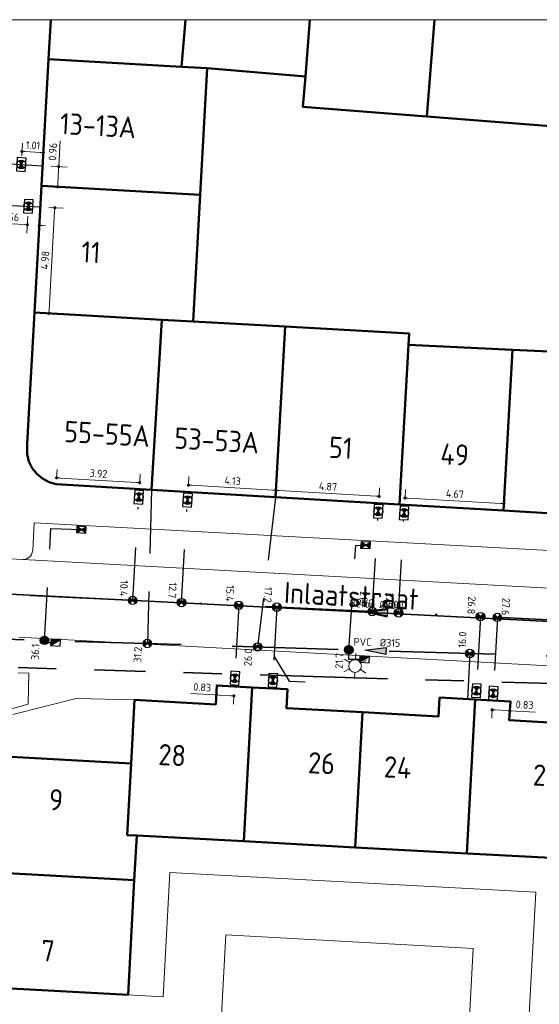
# Model space of a CAD drawing. Header units: metres. Extents: x 94680 to 94820, y 464097 to 464231.
# Tile 13 of 22: x 94749 to 94774, y 464184 to 464231. Entities that reach past the tile are written whole.
import ezdxf
from ezdxf.enums import TextEntityAlignment as Align

# ---------------------------------------------------------------- set-up
doc = ezdxf.new("R2010")
doc.units = ezdxf.units.M
for name, pattern in [('RI-DRAINAGE', [19.2, 6, -1.8, 1.8, -1.8, 2.4, -1.8, 1.8, -1.8]), ('RI-HWA', [7.4, 5, -2.4]), ('RI-HWA_HUISAANSLUITING', [4.8, 3, -1.8]), ('RI-HWA_KOLKAANSLUITING', [4.3, 2.5, -1.8]), ('RI-VWA', [11, 5, -3, 0, -3]), ('RI-VWA_HUISAANSLUITING', [6.1, 2.5, -1.8, 0, -1.8])]:
    doc.linetypes.add(name, pattern=pattern)
doc.layers.get('0').update_dxf_attribs({"linetype": 'CONTINUOUS'})
doc.layers.get('DefPoints').update_dxf_attribs({"linetype": 'CONTINUOUS'})
for name, color, linetype, lineweight in [('B_BEBOUWINGSGRENS_0', 132, 'CONTINUOUS', 50), ('B_TUSSENMUUR_0', 132, 'CONTINUOUS', 50), ('Q_LICHTMAST_0', 251, 'CONTINUOUS', 13), ('R-WE-RI-DRAINAGE_DRAIN-G', 90, 'RI-DRAINAGE', 35), ('R-WE-RI-HWA_HUISAANSLUITING-G', 150, 'RI-HWA_HUISAANSLUITING', 25), ('R-WE-RI-HWA_HULPSTUK-S', 150, 'CONTINUOUS', 25), ('R-WE-RI-HWA_HULPSTUK_INLAAT-T18', 10, 'CONTINUOUS', 18), ('R-WE-RI-HWA_KOLK-S', 150, 'CONTINUOUS', 25), ('R-WE-RI-HWA_KOLKAANSLUITING-G', 150, 'RI-HWA_KOLKAANSLUITING', 25), ('R-WE-RI-HWA_STROOMRICHTING-S', 150, 'CONTINUOUS', 25), ('R-WE-RI-HWA_TRANSPORTLEIDING-G', 150, 'RI-HWA', 35), ('R-WE-RI-VWA_HUISAANSLUITING-G', 20, 'RI-VWA_HUISAANSLUITING', 25), ('R-WE-RI-VWA_HULPSTUK-S', 20, 'CONTINUOUS', 25), ('R-WE-RI-VWA_HULPSTUK_INLAAT-T18', 10, 'CONTINUOUS', 18), ('R-WE-RI-VWA_HULPSTUK_ONTSTOPPINGSSTUK-M', 7, 'CONTINUOUS', 18), ('R-WE-RI-VWA_STROOMRICHTING-S', 20, 'CONTINUOUS', 25), ('R-WE-RI-VWA_TRANSPORTLEIDING-G', 20, 'RI-VWA', 35), ('V-WE-RI-GWA_STROOMRICHTING-S', 30, 'CONTINUOUS', 25), ('V-WE-RI-GWA_TRANSPORTLEIDING-G', 30, 'RI-GWA-V', 35), ('V_WEGGRENS_0', 251, 'CONTINUOUS', 13), ('Z_GBKN_HUISNUMMER_0', 251, 'CONTINUOUS', 13), ('Z_STRAATNAAM_0', 251, 'CONTINUOUS', 13)]:
    doc.layers.add(name, color=color, linetype=linetype, lineweight=lineweight)
doc.layers.add('X-XX-AL-TEKENBLAD_HULPLIJN-G', color=7, linetype='CONTINUOUS', lineweight=18, plot=False)
doc.styles.add('NLCS-ISO', font='NLCS-ISO.ttf')
doc.styles.add('NLCS-ISO-M200-T18', font='NLCS-ISO.ttf', dxfattribs={"height": 0.36})
doc.styles.get("Standard").update_dxf_attribs({"font": 'isocp.shx'})
doc.linetypes.add('RI-GWA-V', pattern='A,3,[24,NLCS.SHX,S=1,R=0,X=0,Y=0],3,-3', length=9)
doc.dimstyles.new('NLCS-M200-T18-BOL_L2_H1', dxfattribs={"dimscale": 0.2, "dimtxt": 2.5, "dimasz": 0.72, "dimexe": 2, "dimexo": 2, "dimgap": 0.7, "dimtad": 1, "dimzin": 0, "dimdsep": 46, "dimtxsty": 'NLCS-ISO-M200-T18', "dimblk": 'DOT', "dimcen": 0, "dimdle": 2, "dimclrd": 256, "dimclre": 256, "dimclrt": 10, "dimadec": 1, "dimazin": 0, "dimtfac": 1, "dimtdec": 3, "dimtofl": 0, "dimtmove": 0, "dimatfit": 3, "dimldrblk": 'DOT', "dimfxl": 2, "dimfxlon": 1, "dimtfillclr": 256, "dimtolj": 1, "dimtzin": 0, "dimlwd": -1, "dimlwe": -1, "dimarcsym": 0})

# ---------------------------------------------------------------- blocks, each defined once
blk = doc.blocks.new('SRI-HULP_ONTSTOP-SO')
at = {"ltscale": 0.1}
for points in [[(-0.87, 0.58, 0.148069), (-1.05, 0, 0.148069), (-0.87, -0.58), (0, 0)], [(0, 0), (0.87, -0.58, 0.148069), (1.05, 0, 0.148069), (0.87, 0.58)]]:
    blk.add_hatch(color=256, dxfattribs=at).paths.add_polyline_path(points)
for p, q in [((0.87, 0.58), (-0.87, -0.58)), ((-0.87, 0.58), (0.87, -0.58))]:
    blk.add_line(p, q, dxfattribs=at)
at = {"flags": 128}
blk.add_lwpolyline([(-1.58, -1.05), (1.57, -1.05), (1.57, 1.05), (-1.58, 1.05)], close=True, dxfattribs=at)
at = {"ltscale": 0.1}
blk.add_circle((0, 0), 1.05, dxfattribs=at)
blk = doc.blocks.new('N-SRI-KOLK_STRAAT_450X300-SO')
h = blk.add_hatch(color=256)
h.dxf.hatch_style = 1
h.paths.add_polyline_path([(0, 0.75), (-1.125, 1.5), (-1.125, 0)])
h.paths.add_polyline_path([(1.125, 0), (1.125, 1.5), (0, 0.75)])
for p, q in [((-1.125, 0), (1.125, 1.5)), ((1.125, 0), (-1.125, 1.5))]:
    blk.add_line(p, q)
at = {"flags": 128}
blk.add_lwpolyline([(-1.125, 0), (1.125, 0), (1.125, 1.5), (-1.125, 1.5)], close=True, dxfattribs=at)
blk = doc.blocks.new('N-SRI-KOLK_TROTTOIR-SO')
blk.add_hatch(color=256).paths.add_polyline_path([(1.125, 1.5), (-1.125, 1.5), (-1.125, 0)])
blk.add_line((-1.125, 0), (1.125, 1.5))
at = {"flags": 128}
blk.add_lwpolyline([(-1.125, 0), (1.125, 0), (1.125, 1.5), (-1.125, 1.5)], close=True, dxfattribs=at)
blk = doc.blocks.new('_Dot')
at = {"color": 0, "linetype": 'ByBlock', "lineweight": -2}
blk.add_line((-0.5, 0), (-1, 0), dxfattribs=at)
at = {"color": 0, "linetype": 'ByBlock', "const_width": 0.5}
blk.add_lwpolyline([(-0.25, 0, 1), (0.25, 0, 1)], format="xyb", close=True, dxfattribs=at)
blk = doc.blocks.new('*D78')
at = {"layer": 'DefPoints', "color": 0, "transparency": 16777216}
for p in [(94771.698, 464198.505), (94772.505, 464198.015), (94772.53, 464198.458)]:
    blk.add_point(p, dxfattribs=at)
at = {"layer": 'R-WE-RI-VWA_HULPSTUK_ONTSTOPPINGSSTUK-M', "transparency": 16777216}
for p, q in [((94771.675, 464198.106), (94771.65, 464197.662)), ((94771.816, 464198.054), (94772.361, 464198.023)), ((94772.507, 464198.059), (94772.483, 464197.616)), ((94772.505, 464198.015), (94773.719, 464197.947))]:
    blk.add_line(p, q, dxfattribs=at)
at = {"layer": 'R-WE-RI-VWA_HULPSTUK_ONTSTOPPINGSSTUK-M', "transparency": 16777216, "xscale": 0.144, "yscale": 0.144, "zscale": 0.144}
for p, rotation in [((94771.673, 464198.062), 176.7845160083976), ((94772.505, 464198.015), 356.7845160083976)]:
    blk.add_blockref('_Dot', p, dxfattribs=dict(at, rotation=rotation))
at = {"layer": 'R-WE-RI-VWA_HULPSTUK_ONTSTOPPINGSSTUK-M', "color": 10, "transparency": 16777216, "insert": (94773.202, 464198.296), "char_height": 0.36, "attachment_point": 5, "rotation": 356.7845, "style": 'NLCS-ISO-M200-T18'}
blk.add_mtext('\\A1;0.83', dxfattribs=at)
blk = doc.blocks.new('*D81')
at = {"layer": 'DefPoints', "color": 0, "transparency": 16777216}
for p in [(94758.7, 464199.21), (94759.533, 464199.165), (94758.676, 464198.765)]:
    blk.add_point(p, dxfattribs=at)
at = {"layer": 'R-WE-RI-VWA_HULPSTUK_ONTSTOPPINGSSTUK-M', "transparency": 16777216}
for p, q in [((94758.676, 464198.765), (94757.462, 464198.831)), ((94758.678, 464198.811), (94758.654, 464198.366)), ((94759.365, 464198.728), (94758.82, 464198.757)), ((94759.511, 464198.766), (94759.487, 464198.321))]:
    blk.add_line(p, q, dxfattribs=at)
at = {"layer": 'R-WE-RI-VWA_HULPSTUK_ONTSTOPPINGSSTUK-M', "transparency": 16777216, "xscale": 0.144, "yscale": 0.144, "zscale": 0.144}
for p, rotation in [((94758.676, 464198.765), 176.9059419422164), ((94759.508, 464198.72), 356.9059419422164)]:
    blk.add_blockref('_Dot', p, dxfattribs=dict(at, rotation=rotation))
at = {"layer": 'R-WE-RI-VWA_HULPSTUK_ONTSTOPPINGSSTUK-M', "color": 10, "transparency": 16777216, "insert": (94758.014, 464199.121), "char_height": 0.36, "attachment_point": 5, "rotation": 356.9059, "style": 'NLCS-ISO-M200-T18'}
blk.add_mtext('\\A1;0.83', dxfattribs=at)
blk = doc.blocks.new('*D86')
at = {"layer": 'DefPoints', "color": 0, "transparency": 16777216}
for p in [(94772.23, 464207.78), (94767.55, 464207.722, -0.47), (94772.212, 464207.463)]:
    blk.add_point(p, dxfattribs=at)
at = {"layer": 'R-WE-RI-VWA_HULPSTUK_ONTSTOPPINGSSTUK-M', "transparency": 16777216}
for p, q in [((94767.568, 464208.056), (94767.589, 464208.439)), ((94767.711, 464208.031), (94772.086, 464207.788)), ((94772.23, 464207.78), (94772.252, 464208.18))]:
    blk.add_line(p, q, dxfattribs=at)
at = {"layer": 'R-WE-RI-VWA_HULPSTUK_ONTSTOPPINGSSTUK-M', "transparency": 16777216, "xscale": 0.144, "yscale": 0.144, "zscale": 0.144}
for p, rotation in [((94767.567, 464208.039), 176.8184939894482), ((94772.23, 464207.78), 356.8184939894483)]:
    blk.add_blockref('_Dot', p, dxfattribs=dict(at, rotation=rotation))
at = {"layer": 'R-WE-RI-VWA_HULPSTUK_ONTSTOPPINGSSTUK-M', "color": 10, "transparency": 16777216, "insert": (94769.916, 464208.229), "char_height": 0.36, "attachment_point": 5, "rotation": 356.8185, "style": 'NLCS-ISO-M200-T18'}
blk.add_mtext('\\A1;4.67', dxfattribs=at)
blk = doc.blocks.new('*D87')
at = {"layer": 'DefPoints', "color": 0, "transparency": 16777216}
for p in [(94761.492, 464208.404), (94761.473, 464208.083), (94766.33, 464207.794, -0.47)]:
    blk.add_point(p, dxfattribs=at)
at = {"layer": 'R-WE-RI-VWA_HULPSTUK_ONTSTOPPINGSSTUK-M', "transparency": 16777216}
for p, q in [((94761.492, 464208.404), (94761.516, 464208.803)), ((94766.205, 464208.124), (94761.636, 464208.396)), ((94766.35, 464208.129), (94766.372, 464208.515))]:
    blk.add_line(p, q, dxfattribs=at)
at = {"layer": 'R-WE-RI-VWA_HULPSTUK_ONTSTOPPINGSSTUK-M', "transparency": 16777216, "xscale": 0.144, "yscale": 0.144, "zscale": 0.144}
for p, rotation in [((94761.492, 464208.404), 176.5996082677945), ((94766.349, 464208.115), 356.5996082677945)]:
    blk.add_blockref('_Dot', p, dxfattribs=dict(at, rotation=rotation))
at = {"layer": 'R-WE-RI-VWA_HULPSTUK_ONTSTOPPINGSSTUK-M', "color": 10, "transparency": 16777216, "insert": (94763.939, 464208.579), "char_height": 0.36, "attachment_point": 5, "rotation": 356.5996, "style": 'NLCS-ISO-M200-T18'}
blk.add_mtext('\\A1;4.87', dxfattribs=at)
blk = doc.blocks.new('*D88')
at = {"layer": 'DefPoints', "color": 0, "transparency": 16777216}
for p in [(94757.345, 464208.328, -0.466), (94761.492, 464208.402), (94761.473, 464208.083)]:
    blk.add_point(p, dxfattribs=at)
at = {"layer": 'R-WE-RI-VWA_HULPSTUK_ONTSTOPPINGSSTUK-M', "transparency": 16777216}
for p, q in [((94757.365, 464208.663), (94757.388, 464209.046)), ((94761.492, 464208.402), (94761.516, 464208.801)), ((94757.508, 464208.638), (94761.348, 464208.41))]:
    blk.add_line(p, q, dxfattribs=at)
at = {"layer": 'R-WE-RI-VWA_HULPSTUK_ONTSTOPPINGSSTUK-M', "transparency": 16777216, "xscale": 0.144, "yscale": 0.144, "zscale": 0.144}
for p, rotation in [((94757.364, 464208.646), 176.6093847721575), ((94761.492, 464208.402), 356.6093847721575)]:
    blk.add_blockref('_Dot', p, dxfattribs=dict(at, rotation=rotation))
at = {"layer": 'R-WE-RI-VWA_HULPSTUK_ONTSTOPPINGSSTUK-M', "color": 10, "transparency": 16777216, "insert": (94759.447, 464208.844), "char_height": 0.36, "attachment_point": 5, "rotation": 356.6094, "style": 'NLCS-ISO-M200-T18'}
blk.add_mtext('\\A1;4.13', dxfattribs=at)
blk = doc.blocks.new('*D89')
at = {"layer": 'DefPoints', "color": 0, "transparency": 16777216}
for p in [(94751.14, 464208.696), (94751.157, 464208.99), (94755.05, 464208.464, -0.465)]:
    blk.add_point(p, dxfattribs=at)
at = {"layer": 'R-WE-RI-VWA_HULPSTUK_ONTSTOPPINGSSTUK-M', "transparency": 16777216}
for p, q in [((94751.157, 464208.99), (94751.181, 464209.389)), ((94755.07, 464208.795), (94755.092, 464209.157)), ((94754.924, 464208.766), (94751.301, 464208.981))]:
    blk.add_line(p, q, dxfattribs=at)
at = {"layer": 'R-WE-RI-VWA_HULPSTUK_ONTSTOPPINGSSTUK-M', "transparency": 16777216, "xscale": 0.144, "yscale": 0.144, "zscale": 0.144}
for p, rotation in [((94751.157, 464208.99), 176.5991535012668), ((94755.068, 464208.758), 356.5991535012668)]:
    blk.add_blockref('_Dot', p, dxfattribs=dict(at, rotation=rotation))
at = {"layer": 'R-WE-RI-VWA_HULPSTUK_ONTSTOPPINGSSTUK-M', "color": 10, "transparency": 16777216, "insert": (94753.132, 464209.193), "char_height": 0.36, "attachment_point": 5, "rotation": 356.5992, "style": 'NLCS-ISO-M200-T18'}
blk.add_mtext('\\A1;3.92', dxfattribs=at)
blk = doc.blocks.new('*D123')
at = {"layer": 'DefPoints', "color": 0, "transparency": 16777216}
for p in [(94750.39, 464221.748, 0.03), (94751.07, 464221.71), (94750.112, 464216.773)]:
    blk.add_point(p, dxfattribs=at)
at = {"layer": 'R-WE-RI-VWA_HULPSTUK_ONTSTOPPINGSSTUK-M', "transparency": 16777216}
for p, q in [((94750.789, 464221.726), (94751.47, 464221.688)), ((94750.801, 464216.879), (94751.062, 464221.567)), ((94750.511, 464216.751), (94751.192, 464216.713))]:
    blk.add_line(p, q, dxfattribs=at)
at = {"layer": 'R-WE-RI-VWA_HULPSTUK_ONTSTOPPINGSSTUK-M', "transparency": 16777216, "xscale": 0.144, "yscale": 0.144, "zscale": 0.144}
for p, rotation in [((94751.07, 464221.71), 86.80527694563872), ((94750.793, 464216.735), 266.8052769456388)]:
    blk.add_blockref('_Dot', p, dxfattribs=dict(at, rotation=rotation))
at = {"layer": 'R-WE-RI-VWA_HULPSTUK_ONTSTOPPINGSSTUK-M', "color": 10, "transparency": 16777216, "insert": (94750.612, 464219.241), "char_height": 0.36, "attachment_point": 5, "rotation": 86.8053, "style": 'NLCS-ISO-M200-T18'}
blk.add_mtext('\\A1;4.98', dxfattribs=at)
blk = doc.blocks.new('*D124')
at = {"layer": 'DefPoints', "color": 0, "transparency": 16777216}
for p in [(94749.828, 464221.78, 0.03), (94750.39, 464221.748), (94749.78, 464220.91)]:
    blk.add_point(p, dxfattribs=at)
at = {"layer": 'R-WE-RI-VWA_HULPSTUK_ONTSTOPPINGSSTUK-M', "transparency": 16777216}
for p, q in [((94749.802, 464221.309), (94749.757, 464220.511)), ((94750.363, 464221.278), (94750.319, 464220.479)), ((94749.636, 464220.918), (94748.422, 464220.986)), ((94750.485, 464220.871), (94750.629, 464220.863))]:
    blk.add_line(p, q, dxfattribs=at)
at = {"layer": 'R-WE-RI-VWA_HULPSTUK_ONTSTOPPINGSSTUK-M', "transparency": 16777216, "xscale": 0.144, "yscale": 0.144, "zscale": 0.144}
for p, rotation in [((94749.78, 464220.91), 356.8052769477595), ((94750.341, 464220.879), 176.8052769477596)]:
    blk.add_blockref('_Dot', p, dxfattribs=dict(at, rotation=rotation))
at = {"layer": 'R-WE-RI-VWA_HULPSTUK_ONTSTOPPINGSSTUK-M', "color": 10, "transparency": 16777216, "insert": (94748.975, 464221.276), "char_height": 0.36, "attachment_point": 5, "rotation": 356.8053, "style": 'NLCS-ISO-M200-T18'}
blk.add_mtext('\\A1;0.56', dxfattribs=at)
blk = doc.blocks.new('*D125')
at = {"layer": 'DefPoints', "color": 0, "transparency": 16777216}
for p in [(94750.532, 464224.305), (94749.49, 464223.75, 0.024), (94750.498, 464223.693)]:
    blk.add_point(p, dxfattribs=at)
at = {"layer": 'R-WE-RI-VWA_HULPSTUK_ONTSTOPPINGSSTUK-M', "transparency": 16777216}
for p, q in [((94749.512, 464224.149), (94749.546, 464224.761)), ((94750.521, 464224.093), (94750.555, 464224.705)), ((94749.668, 464224.354), (94750.389, 464224.313))]:
    blk.add_line(p, q, dxfattribs=at)
at = {"layer": 'R-WE-RI-VWA_HULPSTUK_ONTSTOPPINGSSTUK-M', "transparency": 16777216, "xscale": 0.144, "yscale": 0.144, "zscale": 0.144}
for p, rotation in [((94749.524, 464224.362), 176.8052769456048), ((94750.532, 464224.305), 356.8052769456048)]:
    blk.add_blockref('_Dot', p, dxfattribs=dict(at, rotation=rotation))
at = {"layer": 'R-WE-RI-VWA_HULPSTUK_ONTSTOPPINGSSTUK-M', "color": 10, "transparency": 16777216, "insert": (94750.046, 464224.653), "char_height": 0.36, "attachment_point": 5, "rotation": 356.8053, "style": 'NLCS-ISO-M200-T18'}
blk.add_mtext('\\A1;1.01', dxfattribs=at)
blk = doc.blocks.new('*D126')
at = {"layer": 'DefPoints', "color": 0, "transparency": 16777216}
for p in [(94750.498, 464223.693, 0.024), (94751.256, 464223.651), (94750.445, 464222.739)]:
    blk.add_point(p, dxfattribs=at)
at = {"layer": 'R-WE-RI-VWA_HULPSTUK_ONTSTOPPINGSSTUK-M', "transparency": 16777216}
for p, q in [((94751.256, 464223.651), (94751.323, 464224.865)), ((94750.898, 464223.671), (94751.655, 464223.629)), ((94751.21, 464222.841), (94751.248, 464223.507)), ((94750.844, 464222.717), (94751.602, 464222.674))]:
    blk.add_line(p, q, dxfattribs=at)
at = {"layer": 'R-WE-RI-VWA_HULPSTUK_ONTSTOPPINGSSTUK-M', "transparency": 16777216, "xscale": 0.144, "yscale": 0.144, "zscale": 0.144}
for p, rotation in [((94751.256, 464223.651), 86.80527694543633), ((94751.202, 464222.697), 266.8052769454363)]:
    blk.add_blockref('_Dot', p, dxfattribs=dict(at, rotation=rotation))
at = {"layer": 'R-WE-RI-VWA_HULPSTUK_ONTSTOPPINGSSTUK-M', "color": 10, "transparency": 16777216, "insert": (94750.974, 464224.348), "char_height": 0.36, "attachment_point": 5, "rotation": 86.8053, "style": 'NLCS-ISO-M200-T18'}
blk.add_mtext('\\A1;0.96', dxfattribs=at)
blk = doc.blocks.new('*U138')
at = {"ltscale": 0.1}
blk.add_hatch(color=256, dxfattribs=at).paths.add_polyline_path([(-2.5, 0), (2.5, -0.83), (2.5, 0.83)])
at = {"ltscale": 0.1, "flags": 128}
blk.add_lwpolyline([(-2.5, 0), (2.5, -0.83), (2.5, 0.83)], close=True, dxfattribs=at)
at = {"ltscale": 0.1, "style": 'NLCS-ISO'}
for tag, p in [('BOBL', (-96.17, 0)), ('MAT', (-1, 0.5))]:
    blk.add_attdef(tag, text='', height=1.8, dxfattribs=at).set_placement(p, align=Align.BOTTOM_RIGHT)
for tag, p in [('DIA', (1, 0.5)), ('BOBR', (101.44, 0))]:
    blk.add_attdef(tag, text='', height=1.8, dxfattribs=at).set_placement(p, align=Align.BOTTOM_LEFT)
blk.add_attdef('JVA', text='', height=1.8, dxfattribs=at).set_placement((0, -1), align=Align.TOP_CENTER)
blk = doc.blocks.new('*U232')
at = {"ltscale": 0.1}
blk.add_hatch(color=256, dxfattribs=at).paths.add_polyline_path([(-2.5, 0), (2.5, 0.83), (2.5, -0.83)])
at = {"ltscale": 0.1, "flags": 128}
blk.add_lwpolyline([(-2.5, 0), (2.5, 0.83), (2.5, -0.83)], close=True, dxfattribs=at)
at = {"ltscale": 0.1, "style": 'NLCS-ISO'}
for tag, p in [('BOBL', (-92.65, 0)), ('MAT', (-1, 0.5))]:
    blk.add_attdef(tag, text='', height=1.8, dxfattribs=at).set_placement(p, align=Align.BOTTOM_RIGHT)
for tag, p in [('DIA', (1, 0.5)), ('BOBR', (85.38, 0))]:
    blk.add_attdef(tag, text='', height=1.8, dxfattribs=at).set_placement(p, align=Align.BOTTOM_LEFT)
blk.add_attdef('JVA', text='', height=1.8, dxfattribs=at).set_placement((0, -1), align=Align.TOP_CENTER)
blk = doc.blocks.new('Q_LICHTMAST')
for points in [[(0, 0.3), (0, 0.6)], [(-0.26, 0.15), (-0.52, 0.3)], [(0.26, 0.15), (0.52, 0.3)], [(-0.26, -0.15), (-0.52, -0.3)], [(0, -0.3), (0, -0.6)], [(0.26, -0.15), (0.52, -0.3)]]:
    blk.add_lwpolyline(points)
blk.add_circle((0, 0), 0.3)
blk = doc.blocks.new('Achtergrond')
at = {"layer": 'B_BEBOUWINGSGRENS_0'}
for p, q in [((94750.445, 464222.739), (94750.778, 464228.705)), ((94758.255, 464228.287), (94757.922, 464222.321)), ((94762.875, 464227.895), (94758.255, 464228.287)), ((94774.418, 464225.554), (94768.591, 464226.009)), ((94750.112, 464216.773), (94750.445, 464222.739)), ((94757.922, 464222.321), (94757.588, 464216.355)), ((94757.588, 464216.355), (94761.919, 464216.114)), ((94767.73, 464215.25), (94772.632, 464215.02)), ((94772.632, 464215.02), (94777.595, 464214.793)), ((94761.473, 464208.083), (94755.633, 464208.429)), ((94767.313, 464207.736), (94761.473, 464208.083)), ((94772.211, 464207.446), (94767.313, 464207.736)), ((94777.278, 464207.145), (94772.211, 464207.446)), ((94754.67, 464195.54), (94754.83, 464198.53)), ((94748.74, 464195.86), (94754.67, 464195.54)), ((94754.93, 464192.14), (94754.815, 464190.038)), ((94759.973, 464191.867), (94754.93, 464192.14)), ((94765.221, 464191.584), (94759.973, 464191.867)), ((94770.473, 464191.3), (94765.221, 464191.584)), ((94775.46, 464191.03), (94770.473, 464191.3)), ((94754.815, 464190.038), (94754.52, 464184.63)), ((94754.52, 464184.63), (94748.42, 464184.965))]:
    blk.add_line(p, q, dxfattribs=at)
for points in [[(94750.778, 464228.705), (94750.882, 464230.57)], [(94768.591, 464226.009), (94762.759, 464226.464), (94762.875, 464227.895)], [(94749.765, 464210.105), (94749.765, 464210.579), (94749.863, 464212.322), (94750.112, 464216.773)], [(94761.919, 464216.114), (94767.76, 464215.79), (94767.73, 464215.25)], [(94755.633, 464208.429), (94751.14, 464208.696), (94750.802, 464208.79), (94750.492, 464208.952), (94750.222, 464209.176), (94750.005, 464209.451), (94749.85, 464209.765), (94749.765, 464210.105)], [(94754.83, 464198.53), (94758.65, 464198.32), (94758.7, 464199.21), (94760.365, 464199.12)], [(94760.365, 464199.12), (94762.03, 464199.03), (94761.98, 464198.14), (94765.565, 464197.945)], [(94765.565, 464197.945), (94769.15, 464197.75), (94769.2, 464198.64), (94770.865, 464198.55)], [(94770.865, 464198.55), (94772.53, 464198.46), (94772.48, 464197.57), (94776.22, 464197.36)]]:
    blk.add_lwpolyline(points, dxfattribs=at)
at = {"layer": 'B_TUSSENMUUR_0'}
for p, q in [((94757.047, 464228.355), (94757.221, 464230.57)), ((94762.875, 464227.895), (94763.086, 464230.57)), ((94768.591, 464226.009), (94768.95, 464230.57)), ((94750.778, 464228.705), (94757.047, 464228.355)), ((94757.047, 464228.355), (94758.255, 464228.287)), ((94750.445, 464222.739), (94757.922, 464222.321)), ((94750.112, 464216.773), (94756.108, 464216.438)), ((94756.108, 464216.438), (94755.633, 464208.429)), ((94757.588, 464216.355), (94756.108, 464216.438)), ((94761.473, 464208.083), (94761.919, 464216.114)), ((94767.313, 464207.736), (94767.73, 464215.25)), ((94772.211, 464207.446), (94772.632, 464215.02)), ((94759.973, 464191.867), (94760.365, 464199.12)), ((94770.473, 464191.3), (94770.865, 464198.55)), ((94765.221, 464191.584), (94765.565, 464197.945)), ((94747.55, 464190.435), (94754.815, 464190.038))]:
    blk.add_line(p, q, dxfattribs=at)
blk.add_lwpolyline([(94754.67, 464195.54), (94754.486, 464192.164), (94754.93, 464192.14)], dxfattribs=at)
at = {"layer": 'V_WEGGRENS_0'}
for p, q in [((94749.581, 464205.14), (94781.437, 464203.414)), ((94749.382, 464201.484), (94782.101, 464199.704)), ((94770.78, 464186.82), (94759.13, 464187.46))]:
    blk.add_line(p, q, dxfattribs=at)
for points in [[(94749.581, 464205.14), (94744.574, 464205.4)], [(94781.086, 464204.958), (94781.104, 464205.202), (94750.103, 464206.868), (94750.03, 464205.565), (94750.012, 464205.47), (94749.975, 464205.381), (94749.92, 464205.302), (94749.85, 464205.235), (94749.768, 464205.185), (94749.677, 464205.153), (94749.581, 464205.14)], [(94749.341, 464199.8), (94749.842, 464199.788), (94749.815, 464198.332), (94749.029, 464198.104)], [(94749.091, 464197.847), (94752.076, 464198.595), (94754.83, 464198.53)], [(94773.723, 464189.472), (94756.488, 464190.403), (94756.168, 464184.54), (94754.52, 464184.63)], [(94767.926, 464171.078), (94772.712, 464170.817), (94773.723, 464189.472)], [(94759.13, 464187.46), (94758.42, 464174.4), (94770.07, 464173.77), (94770.396, 464179.76), (94770.78, 464186.82)]]:
    blk.add_lwpolyline(points, dxfattribs=at)
at = {"layer": 'X-XX-AL-TEKENBLAD_HULPLIJN-G'}
blk.add_lwpolyline([(94680.069, 464230.57), (94820.241, 464230.57), (94820.241, 464097.716), (94680.069, 464097.716)], close=True, dxfattribs=at)
at = {"layer": 'Q_LICHTMAST_0', "rotation": 177}
blk.add_blockref('Q_LICHTMAST', (94765.218, 464200.122), dxfattribs=at)
at = {"layer": 'Z_GBKN_HUISNUMMER_0', "linetype": 'Continuous'}
for s, rotation, p in [('13-13A', -3.2, (94753.108, 464225.583)), ('11', -3.2, (94752.775, 464219.617)), ('55-55A', -3.4, (94753.535, 464211.058)), ('53-53A', -3.4, (94758.701, 464210.752)), ('51', -3.4, (94764.541, 464210.405)), ('49', -3.4, (94769.91, 464210.087)), ('28', -3.2, (94756.603, 464195.929)), ('26', -3.1, (94763.637, 464195.546)), ('24', -3.1, (94767.222, 464195.351)), ('22', -3.2, (94774.21, 464194.969)), ('9', -3.2, (94751.131, 464193.822)), ('7', -3.1, (94750.746, 464186.711))]:
    blk.add_text(s, height=1, rotation=rotation, dxfattribs=at).set_placement(p, align=Align.MIDDLE)
at = {"layer": 'Z_STRAATNAAM_0', "linetype": 'Continuous'}
blk.add_text('Inlaatstraat', height=1, rotation=-3, dxfattribs=at).set_placement((94765.044, 464203.426), align=Align.MIDDLE)
blk = doc.blocks.new('SRI-HULP_INLAAT_KOLK-SO')
h = blk.add_hatch(color=256)
edge = h.paths.add_edge_path()
edge.add_arc((0, 0), 1, 0, 360)
blk.add_circle((0, 0), 1)
blk = doc.blocks.new('SRI-HULP_INLAAT_125MM-SO')
h = blk.add_hatch(color=256)
h.dxf.hatch_style = 1
h.paths.add_polyline_path([(-0.71, 0.71, 0.198912), (-1, 0, 0.198912), (-0.71, -0.71), (0, 0)])
h = blk.add_hatch(color=256)
h.dxf.hatch_style = 1
h.paths.add_polyline_path([(1, 0, 0.198912), (0.71, 0.71), (0, 0), (0.71, -0.71, 0.198912)])
for p, q in [((-0.71, 0.71), (0.71, -0.71)), ((-0.71, -0.71), (0.71, 0.71))]:
    blk.add_line(p, q)
blk.add_circle((0, 0), 1)
blk = doc.blocks.new('*U227')
at = {"ltscale": 0.1}
blk.add_hatch(color=256, dxfattribs=at).paths.add_polyline_path([(-2.5, 0), (2.5, -0.83), (2.5, 0.83)])
at = {"ltscale": 0.1, "flags": 128}
blk.add_lwpolyline([(-2.5, 0), (2.5, -0.83), (2.5, 0.83)], close=True, dxfattribs=at)
at = {"ltscale": 0.1, "style": 'NLCS-ISO'}
for tag, p in [('BOBL', (-99.56, 0)), ('MAT', (-0.5, 0.5))]:
    blk.add_attdef(tag, text='', height=1.8, dxfattribs=at).set_placement(p, align=Align.BOTTOM_RIGHT)
for tag, p in [('DIA', (0.5, 0.5)), ('BOBR', (100.26, 0))]:
    blk.add_attdef(tag, text='', height=1.8, dxfattribs=at).set_placement(p, align=Align.BOTTOM_LEFT)
blk.add_attdef('JVA', text='', height=1.8, dxfattribs=at).set_placement((0, -1), align=Align.TOP_CENTER)
at = {"ltscale": 0.1, "style": 'NLCS-ISO', "flags": 1}
blk.add_attdef('PUTNR-L', text='', height=1.8, dxfattribs=at).set_placement((-0.82, -5.89), align=Align.BOTTOM_RIGHT)
blk.add_attdef('PUTNR-L', text='', height=1.8, dxfattribs=at).set_placement((1.95, -5.77), align=Align.BOTTOM_LEFT)

msp = doc.modelspace()

# ---------------------------------------------------------------- linework, layer by layer
at = {"layer": 'R-WE-RI-DRAINAGE_DRAIN-G', "flags": 128}
msp.add_lwpolyline([(94785.927, 464198.954), (94746.246, 464200.14)], dxfattribs=at)
at = {"layer": 'R-WE-RI-HWA_HUISAANSLUITING-G', "flags": 128}
for points in [[(94755.633, 464208.429), (94755.43, 464201.183)], [(94761.473, 464208.083), (94760.627, 464201.023)]]:
    msp.add_lwpolyline(points, dxfattribs=at)
at = {"layer": 'R-WE-RI-HWA_HUISAANSLUITING-G', "elevation": 0.05, "flags": 128}
msp.add_lwpolyline([(94770.623, 464200.714), (94770.507, 464198.569)], dxfattribs=at)
at = {"layer": 'R-WE-RI-HWA_KOLKAANSLUITING-G', "flags": 128}
for points in [[(94750.582, 464201.332), (94750.89, 464206.61), (94752.321, 464206.549)], [(94764.925, 464200.89), (94765.248, 464205.808), (94765.711, 464205.816)], [(94750.582, 464201.332), (94750.58, 464201.24), (94751.108, 464201.231)], [(94764.925, 464200.89), (94764.904, 464200.453), (94765.657, 464200.442)]]:
    msp.add_lwpolyline(points, dxfattribs=at)
at = {"layer": 'R-WE-RI-HWA_TRANSPORTLEIDING-G', "flags": 128}
msp.add_lwpolyline([(94786.615, 464200.221), (94745.73, 464201.482)], dxfattribs=at)
at = {"layer": 'R-WE-RI-VWA_HUISAANSLUITING-G'}
for points in [[(94747.014, 464224.644), (94748.932, 464223.781), (94750.498, 464223.693)], [(94746.407, 464219.882), (94749.037, 464221.824), (94750.39, 464221.748)]]:
    msp.add_lwpolyline(points, dxfattribs=at)
at = {"layer": 'R-WE-RI-VWA_HUISAANSLUITING-G', "flags": 128}
for points in [[(94754.739, 464203.217), (94755.05, 464208.464)], [(94757.036, 464203.11), (94757.345, 464208.328)], [(94766.026, 464202.69), (94766.33, 464207.794)], [(94767.258, 464202.633), (94767.55, 464207.722)], [(94759.733, 464202.984), (94759.533, 464199.165)], [(94761.531, 464202.9), (94761.324, 464199.068)], [(94771.121, 464202.452), (94770.91, 464198.548)], [(94771.92, 464202.415), (94771.709, 464198.504)], [(94761.406, 464200.573), (94762.104, 464199.416), (94762.867, 464199.383)]]:
    msp.add_lwpolyline(points, dxfattribs=at)
at = {"layer": 'R-WE-RI-VWA_TRANSPORTLEIDING-G', "elevation": 0.03, "flags": 128}
msp.add_lwpolyline([(94788.163, 464201.657), (94744.35, 464203.702)], dxfattribs=at)
at = {"layer": 'V-WE-RI-GWA_TRANSPORTLEIDING-G'}
msp.add_line((94744.369, 464203.75), (94788.118, 464201.525), dxfattribs=at)

# ---------------------------------------------------------------- block references
msp.add_blockref('Achtergrond', (0, 0))
at = {"layer": 'R-WE-RI-HWA_HULPSTUK-S', "xscale": 0.2, "yscale": 0.2, "zscale": 0.2}
for name, p in [('SRI-HULP_INLAAT_KOLK-SO', (94750.582, 464201.332)), ('SRI-HULP_INLAAT_125MM-SO', (94755.43, 464201.183)), ('SRI-HULP_INLAAT_125MM-SO', (94760.627, 464201.023)), ('SRI-HULP_INLAAT_KOLK-SO', (94764.925, 464200.89)), ('SRI-HULP_INLAAT_125MM-SO', (94770.623, 464200.714))]:
    msp.add_blockref(name, p, dxfattribs=at)
at = {"layer": 'R-WE-RI-HWA_KOLK-S', "xscale": 0.2, "yscale": 0.2, "zscale": 0.2}
for name, p, rotation in [('N-SRI-KOLK_STRAAT_450X300-SO', (94752.313, 464206.399, -0.08), 356.7479716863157), ('N-SRI-KOLK_STRAAT_450X300-SO', (94765.703, 464205.667, -0.17), 356.8205724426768), ('N-SRI-KOLK_TROTTOIR-SO', (94751.099, 464201.081, -0.05), 356.3999811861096), ('N-SRI-KOLK_TROTTOIR-SO', (94765.649, 464200.292, -0.01), 356.8929498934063)]:
    msp.add_blockref(name, p, dxfattribs=dict(at, rotation=rotation))
at = {"layer": 'R-WE-RI-HWA_STROOMRICHTING-S', "xscale": 0.2, "yscale": 0.2, "zscale": 0.2, "rotation": 358.2334087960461}
msp.add_blockref('*U232', (94766.172, 464200.851), dxfattribs=at).add_auto_attribs({'MAT': 'PVC', 'DIA': '%%C315', 'BOBL': '-1,72', 'BOBR': '-1,72'})
at = {"layer": 'R-WE-RI-VWA_HULPSTUK-S', "xscale": 0.2, "yscale": 0.2, "zscale": 0.2}
for p, rotation in [((94749.49, 464223.75, 0.024), 86.80527694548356), ((94749.828, 464221.78, 0.03), 86.80527694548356), ((94755.028, 464208.081), 86.6250614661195), ((94757.322, 464207.939), 86.6250614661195), ((94766.307, 464207.41), 86.6250614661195), ((94767.527, 464207.335), 86.6250614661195), ((94759.553, 464199.55), 86.6250614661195), ((94761.345, 464199.45), 86.6250614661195), ((94770.932, 464198.963), 86.6250614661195), ((94771.727, 464198.844), 86.6250614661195)]:
    msp.add_blockref('SRI-HULP_ONTSTOP-SO', p, dxfattribs=dict(at, rotation=rotation))
for p in [(94754.739, 464203.217), (94757.036, 464203.11), (94759.733, 464202.984), (94761.531, 464202.9), (94766.026, 464202.69), (94767.258, 464202.633), (94771.121, 464202.452), (94771.92, 464202.415)]:
    msp.add_blockref('SRI-HULP_INLAAT_125MM-SO', p, dxfattribs=at)
at = {"layer": 'R-WE-RI-VWA_STROOMRICHTING-S', "xscale": 0.2, "yscale": 0.2, "zscale": 0.2, "rotation": 357.3276429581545}
msp.add_blockref('*U138', (94766.256, 464202.68), dxfattribs=at).add_auto_attribs({'MAT': 'PVC', 'DIA': '%%C500', 'BOBL': '-1,92', 'BOBR': '-1,89'})
at = {"layer": 'V-WE-RI-GWA_STROOMRICHTING-S', "xscale": 0.2, "yscale": 0.2, "zscale": 0.2, "rotation": 357.0884781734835}
msp.add_blockref('*U227', (94766.244, 464202.637), dxfattribs=at).add_auto_attribs({'MAT': 'Beton', 'DIA': '%%C500', 'BOBL': '-1,61', 'BOBR': '-1,54'})

# ---------------------------------------------------------------- texts
at = {"layer": 'R-WE-RI-HWA_HULPSTUK_INLAAT-T18', "char_height": 0.36, "width": 1.81903, "attachment_point": 1, "rotation": 87.3224, "style": 'NLCS-ISO-M200-T18'}
for s, insert in [('16.0', (94770.073, 464200.997)), ('36.1', (94749.954, 464200.423)), ('31.2', (94754.781, 464200.294)), ('26.0', (94759.978, 464200.134)), ('21.7', (94764.276, 464200.001))]:
    msp.add_mtext(s, dxfattribs=dict(at, insert=insert))
at = {"layer": 'R-WE-RI-VWA_HULPSTUK_INLAAT-T18', "char_height": 0.36, "width": 1.77151, "attachment_point": 1, "rotation": 266.987, "style": 'NLCS-ISO-M200-T18'}
for s, insert in [('10.4', (94754.522, 464204.16)), ('12.7', (94756.819, 464204.053)), ('15.4', (94759.516, 464203.927)), ('17.2', (94761.314, 464203.843)), ('21.7', (94765.809, 464203.633)), ('22.4', (94767.041, 464203.576)), ('26.8', (94770.904, 464203.396)), ('27.6', (94772.516, 464203.328))]:
    msp.add_mtext(s, dxfattribs=dict(at, insert=insert))

# ---------------------------------------------------------------- dimensions: what is measured, and where the dimension line sits
at = {"layer": 'R-WE-RI-VWA_HULPSTUK_ONTSTOPPINGSSTUK-M'}
for p1, p2, distance, picture, middle in [((94749.49, 464223.75, 0.024), (94750.498, 464223.693), 0.613, '*D125', (94750.046, 464224.653)), ((94750.445, 464222.739), (94750.498, 464223.693, 0.024), -0.759, '*D126', (94750.974, 464224.348)), ((94750.39, 464221.748), (94749.828, 464221.78, 0.03), 0.871, '*D124', (94748.975, 464221.276)), ((94750.112, 464216.773), (94750.39, 464221.748, 0.03), -0.682, '*D123', (94750.612, 464219.241)), ((94755.05, 464208.464, -0.465), (94751.14, 464208.696), -0.295, '*D89', (94753.132, 464209.193)), ((94757.3453, 464208.3276, -0.4658), (94761.473, 464208.083), 0.3195, '*D88', (94759.447, 464208.8437)), ((94766.33, 464207.794, -0.47), (94761.473, 464208.083), -0.322, '*D87', (94763.939, 464208.579)), ((94767.55, 464207.722, -0.47), (94772.212, 464207.463), 0.318, '*D86', (94769.916, 464208.229)), ((94759.533, 464199.165), (94758.7, 464199.21), 0.446, '*D81', (94758.014, 464199.121)), ((94771.698, 464198.505), (94772.53, 464198.458), -0.444, '*D78', (94773.202, 464198.296))]:
    dim = msp.add_aligned_dim(p1=p1, p2=p2, distance=distance, dimstyle='NLCS-M200-T18-BOL_L2_H1', dxfattribs=at)
    dim.commit()
    dim.dimension.update_dxf_attribs({"geometry": picture, "text_midpoint": middle})

doc.saveas('drawing.dxf')
